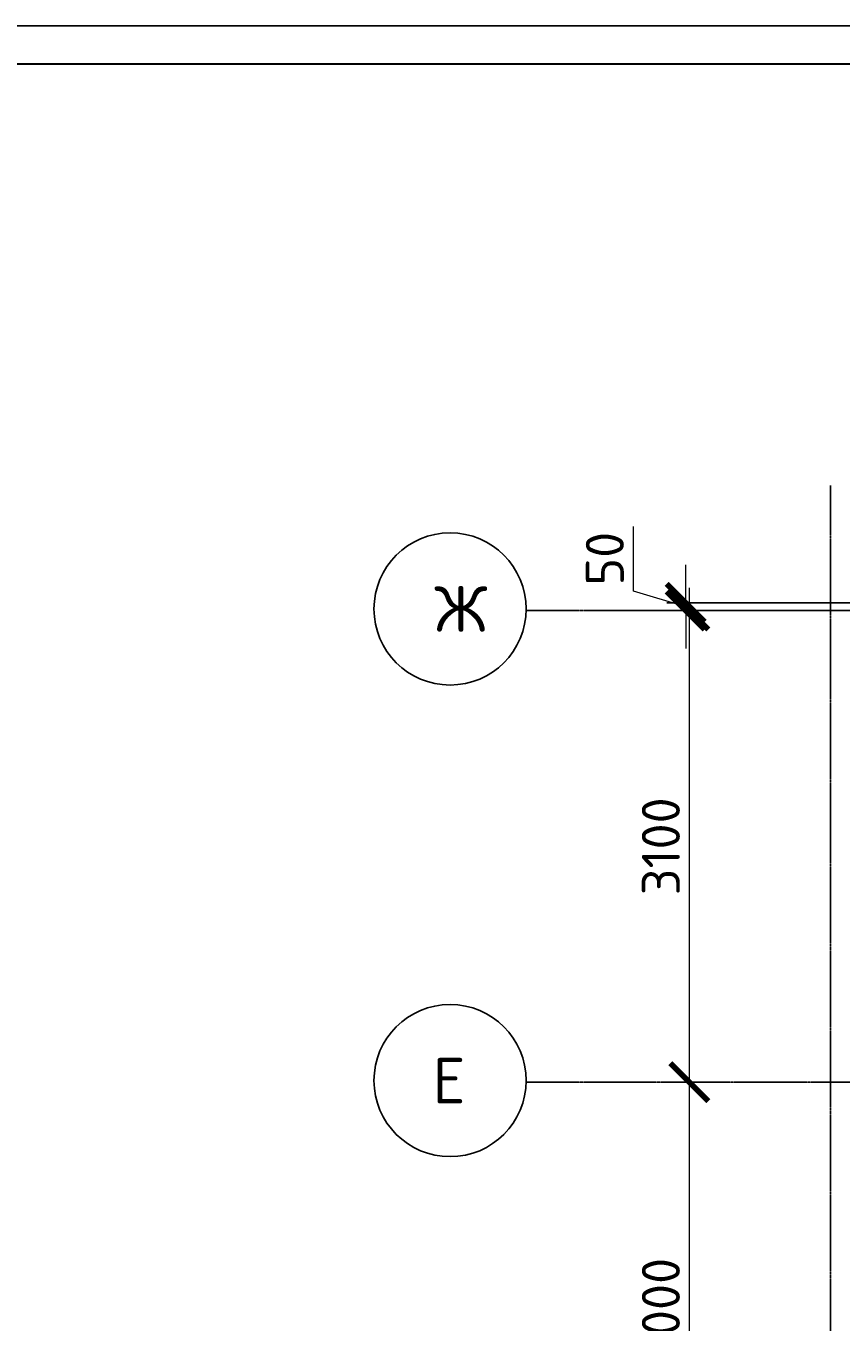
# Model space of a CAD drawing. Header units: millimetres. Extents: x 40580 to 2152466, y -328404 to 177125.
# Tile 18 of 252: x 287615 to 292972, y 168605 to 177125. Entities that reach past the tile are written whole.
import ezdxf

# ---------------------------------------------------------------- set-up
doc = ezdxf.new("R2010")
doc.units = ezdxf.units.MM
doc.linetypes.add('______5', pattern=[1100, 800, -100, 100, -100])
doc.linetypes.add('CENTER', pattern=[2, 1.25, -0.25, 0.25, -0.25])
for name, color, linetype in [('11', 7, 'Continuous'), ('СПДС_Оси', 7, 'Continuous'), ('Столовая - обозначения', 7, 'Continuous')]:
    doc.layers.add(name, color=color, linetype=linetype)
doc.layers.add('RAZMER', color=7, linetype='Continuous', lineweight=9)
doc.layers.add('ОСИ', color=7, linetype='CENTER', lineweight=15)
doc.styles.get("Standard").update_dxf_attribs({"font": 'isocpeur.ttf'})
doc.styles.add('ГОСТ', font='isocpeur.ttf')
doc.dimstyles.new('ГОСТ', dxfattribs={"dimscale": 0, "dimtxt": 2.5, "dimasz": 2.5, "dimexe": 1.25, "dimexo": 0.625, "dimtad": 1, "dimdec": 0, "dimtxsty": 'ГОСТ', "dimblk": 'ARCHTICK', "dimcen": 2.5, "dimdle": 1.5, "dimclrd": 256, "dimclre": 256, "dimclrt": 256, "dimadec": 0, "dimazin": 0, "dimtfac": 1, "dimtdec": 0, "dimtmove": 1, "dimatfit": 3, "dimfxl": 2, "dimtfill": 1, "dimlwd": -1, "dimarcsym": 0})

# ---------------------------------------------------------------- blocks, each defined once
blk = doc.blocks.new('Штамп')
at = {"layer": '11'}
blk.add_line((311469.7, 126227.7), (252069.7, 126227.7), dxfattribs=at)
at = {"layer": '11', "lineweight": 30}
blk.add_line((254209.6, 125977.7), (311219.7, 125977.7), dxfattribs=at)
blk = doc.blocks.new('NSY101')
at = {"color": 0, "linetype": 'ByBlock', "lineweight": -2}
blk.add_circle((0, 0), 50, dxfattribs=at)
blk = doc.blocks.new('_ArchTick')
at = {"color": 0, "linetype": 'ByBlock', "const_width": 0.15}
blk.add_lwpolyline([(-0.5, -0.5), (0.5, 0.5)], dxfattribs=at)
blk = doc.blocks.new('*D1922')
at = {"layer": 'Defpoints', "color": 0, "lineweight": 25, "ltscale": 100, "transparency": 16777216}
for p in [(291975, 170182.1), (291975, 170182.1), (291651.2, 167182.1)]:
    blk.add_point(p, dxfattribs=at)
at = {"layer": 'RAZMER', "ltscale": 100, "transparency": 16777216}
blk.add_line((291975, 167032.1), (291975, 170332.1), dxfattribs=at)
at = {"layer": 'RAZMER', "lineweight": -2, "ltscale": 100, "transparency": 16777216}
for p, q in [((292037.5, 170182.1), (292100, 170182.1)), ((291713.7, 167182.1), (292100, 167182.1))]:
    blk.add_line(p, q, dxfattribs=at)
at = {"layer": 'RAZMER', "ltscale": 100, "transparency": 16777216, "xscale": 250, "yscale": 250, "zscale": 250}
for p, rotation in [((291975, 170182.1), 90), ((291975, 167182.1), 270)]:
    blk.add_blockref('_ArchTick', p, dxfattribs=dict(at, rotation=rotation))
at = {"layer": 'RAZMER', "ltscale": 100, "transparency": 16777216, "insert": (291787.5, 168682.1), "char_height": 250, "width": 833.333, "attachment_point": 5, "rotation": 90, "style": 'ГОСТ', "bg_fill": 3, "box_fill_scale": 1.1, "bg_fill_color": 256, "bg_fill_true_color": 13158600, "bg_fill_transparency": 0}
blk.add_mtext('3000', dxfattribs=at)
blk = doc.blocks.new('*D1923')
at = {"layer": 'Defpoints', "color": 0, "lineweight": 25, "ltscale": 100, "transparency": 16777216}
for p in [(291651.2, 173282.1), (291975, 173282.1), (291975, 170182.1)]:
    blk.add_point(p, dxfattribs=at)
at = {"layer": 'RAZMER', "ltscale": 100, "transparency": 16777216}
blk.add_line((291975, 170032.1), (291975, 173432.1), dxfattribs=at)
at = {"layer": 'RAZMER', "lineweight": -2, "ltscale": 100, "transparency": 16777216}
for p, q in [((291713.7, 173282.1), (292100, 173282.1)), ((292037.5, 170182.1), (292100, 170182.1))]:
    blk.add_line(p, q, dxfattribs=at)
at = {"layer": 'RAZMER', "ltscale": 100, "transparency": 16777216, "xscale": 250, "yscale": 250, "zscale": 250}
for p, rotation in [((291975, 173282.1), 90), ((291975, 170182.1), 270)]:
    blk.add_blockref('_ArchTick', p, dxfattribs=dict(at, rotation=rotation))
at = {"layer": 'RAZMER', "ltscale": 100, "transparency": 16777216, "insert": (291787.5, 171732.1), "char_height": 250, "width": 833.333, "attachment_point": 5, "rotation": 90, "style": 'ГОСТ', "bg_fill": 3, "box_fill_scale": 1.1, "bg_fill_color": 256, "bg_fill_true_color": 13158600, "bg_fill_transparency": 0}
blk.add_mtext('3100', dxfattribs=at)
blk = doc.blocks.new('*D2361')
at = {"layer": 'Defpoints', "color": 0, "lineweight": 25, "transparency": 16777216}
for p in [(291950.6, 173332.1), (295891, 173332.1), (295891, 173282.1)]:
    blk.add_point(p, dxfattribs=at)
at = {"layer": 'RAZMER', "transparency": 16777216}
for p, q in [((291606.8, 173410.2), (291606.8, 173835.2)), ((291950.6, 173332.1), (291950.6, 173582.1)), ((291950.6, 173307.1), (291606.8, 173410.2)), ((291950.6, 173282.1), (291950.6, 173332.1)), ((291950.6, 173282.1), (291950.6, 173332.1)), ((291950.6, 173282.1), (291950.6, 173032.1))]:
    blk.add_line(p, q, dxfattribs=at)
at = {"layer": 'RAZMER', "lineweight": -2, "transparency": 16777216}
for p, q in [((295828.5, 173332.1), (291825.6, 173332.1)), ((295828.5, 173282.1), (291825.6, 173282.1))]:
    blk.add_line(p, q, dxfattribs=at)
at = {"layer": 'RAZMER', "transparency": 16777216, "xscale": 250, "yscale": 250, "zscale": 250}
for p, rotation in [((291950.6, 173332.1), 270), ((291950.6, 173282.1), 90)]:
    blk.add_blockref('_ArchTick', p, dxfattribs=dict(at, rotation=rotation))
at = {"layer": 'RAZMER', "transparency": 16777216, "insert": (291419.3, 173622.7), "char_height": 250, "attachment_point": 5, "rotation": 90, "style": 'ГОСТ', "bg_fill": 3, "box_fill_scale": 1.1, "bg_fill_color": 256, "bg_fill_true_color": 13158600, "bg_fill_transparency": 0}
blk.add_mtext('50', dxfattribs=at)

msp = doc.modelspace()

# ---------------------------------------------------------------- linework, layer by layer
at = {"layer": 'ОСИ', "color": 18, "linetype": '______5', "lineweight": 25, "ltscale": 0.02, "true_color": 0x000000, "transparency": 33554687}
for p, q in [((292901.715, 164012.371), (292901.715, 174106.21)), ((290905.944, 173282.095), (299333.025, 173282.095)), ((290905.944, 170182.095), (299333.025, 170182.095))]:
    msp.add_line(p, q, dxfattribs=at)

# ---------------------------------------------------------------- block references
at = {"layer": 'ОСИ', "color": 18, "linetype": 'Continuous', "lineweight": 25, "true_color": 0x000000, "transparency": 33554687, "xscale": 9.999999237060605, "yscale": 9.999999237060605, "zscale": 9.999999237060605}
for p in [(290402.335, 173292.2), (290402.335, 170192.2)]:
    msp.add_blockref('NSY101', p, dxfattribs=at)
at = {"layer": 'Столовая - обозначения', "color": 18, "lineweight": 20, "true_color": 0x000000}
msp.add_blockref('Штамп', (17719.259, 50897.048), dxfattribs=at)

# ---------------------------------------------------------------- texts
at = {"layer": 'СПДС_Оси', "color": 18, "linetype": 'Continuous', "lineweight": 25, "ltscale": 150, "true_color": 0x000000}
for s, p in [('Ж', (290299.524, 173142.2)), ('Е', (290285.986, 170042.2))]:
    msp.add_text(s, height=300, dxfattribs=at).set_placement(p)

# ---------------------------------------------------------------- next in the draw order: dimensions: what is measured, and where the dimension line sits
at = {"layer": 'RAZMER', "color": 18, "ltscale": 100, "true_color": 0x000000}
dim = msp.add_linear_dim(base=(291975.017, 170182.095), p1=(291651.224, 167182.095), p2=(291975.017, 170182.095), angle=90, dimstyle='ГОСТ', override={"dimscale": 0, "dimtix": 0, "dimtofl": 1, "dimtmove": 1, "dimatfit": 3}, dxfattribs=at)
dim.commit()
dim.dimension.update_dxf_attribs({"geometry": '*D1922', "text_midpoint": (291975.017, 168682.095), "dimtype": 160})

# ---------------------------------------------------------------- next in the draw order: dimensions: what is measured, and where the dimension line sits
dim = msp.add_linear_dim(base=(291975.017, 173282.095), p1=(291975.017, 170182.095), p2=(291651.224, 173282.095), angle=90, dimstyle='ГОСТ', override={"dimscale": 0, "dimtix": 0, "dimtofl": 1, "dimtmove": 1, "dimatfit": 3}, dxfattribs=at)
dim.commit()
dim.dimension.update_dxf_attribs({"geometry": '*D1923', "text_midpoint": (291975.017, 171732.095), "dimtype": 160})

# ---------------------------------------------------------------- next in the draw order: dimensions: what is measured, and where the dimension line sits
at = {"layer": 'RAZMER', "color": 18, "true_color": 0x000000}
dim = msp.add_linear_dim(base=(291950.551, 173332.095), p1=(295890.974, 173282.095), p2=(295890.974, 173332.095), angle=90, dimstyle='ГОСТ', override={"dimscale": 0, "dimtix": 0, "dimtofl": 1, "dimtmove": 1, "dimatfit": 3}, dxfattribs=at)
dim.commit()
dim.dimension.update_dxf_attribs({"geometry": '*D2361', "text_midpoint": (291419.301, 173472.72)})

doc.saveas('drawing.dxf')
